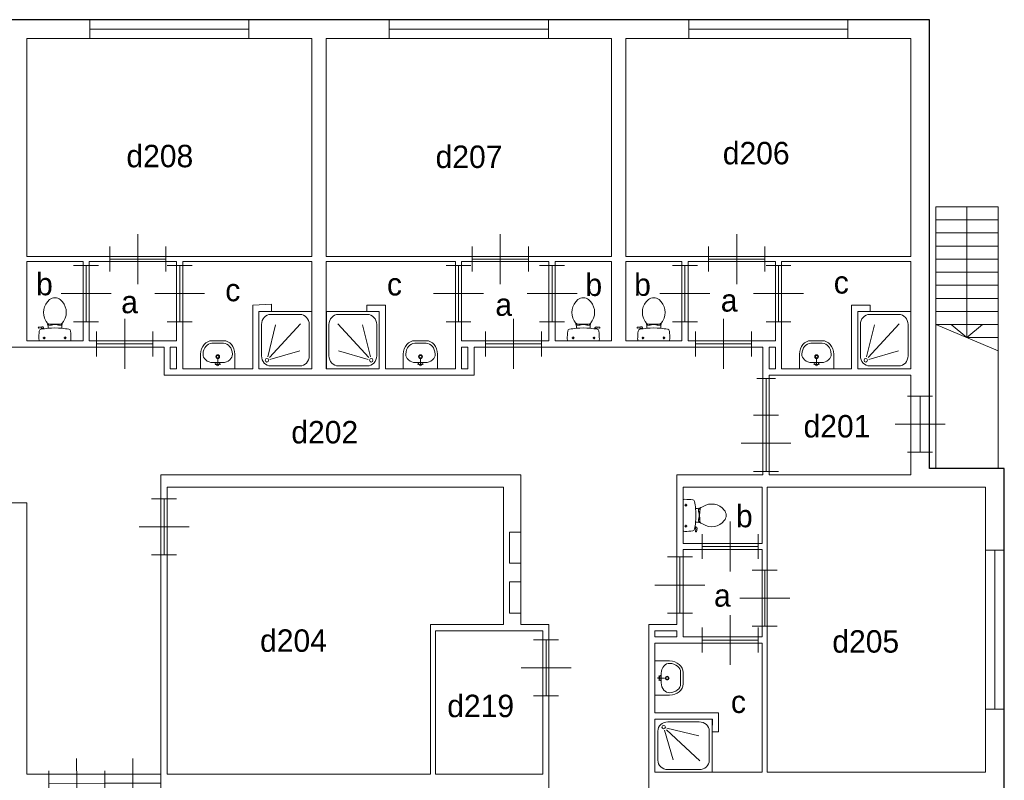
# Model space of a CAD drawing. Header units: millimetres. Extents: x -17 to 226, y -19 to 65.
# Tile 18 of 62: x 36 to 52, y 34 to 46. Entities that reach past the tile are written whole.
import ezdxf
from ezdxf.enums import TextEntityAlignment as Align

# ---------------------------------------------------------------- set-up
doc = ezdxf.new("R2010")
doc.units = ezdxf.units.MM
for name, color, linetype in [('BINNENMUUR', 7, 'Continuous'), ('BOUWKUNDE', 7, 'Continuous'), ('BUITENMUUR', 7, 'Continuous'), ('EILAND', 7, 'Continuous'), ('LABEL', 7, 'Continuous'), ('SANITAIR', 7, 'Continuous'), ('TRAP', 7, 'Continuous')]:
    doc.layers.add(name, color=color, linetype=linetype)
doc.styles.add('dgn000', font='dgn000.shx')

# ---------------------------------------------------------------- blocks, each defined once
blk = doc.blocks.new('TOIL2B15')
at = {"layer": 'SANITAIR', "color": 1, "linetype": 'Continuous', "lineweight": 0}
for p, q in [((0, -0.254), (0, 0.242)), ((0.045, 0.137), (0.045, 0.178)), ((0.066, 0.157), (0.024, 0.157)), ((0.2, 0.105), (0.23, 0.105)), ((0.271, 0.095), (0.25, 0.095)), ((0.25, 0.095), (0.25, 0.051)), ((0.25, 0.061), (0.268, 0.061)), ((0.25, 0.051), (0.267, 0.051)), ((0.255, 0.051), (0.255, 0.029)), ((0.255, 0.029), (0.26, 0.029)), ((0.26, 0.029), (0.26, -0.041)), ((0.23, -0.117), (0.2, -0.117)), ((0.25, -0.063), (0.266, -0.063)), ((0.25, -0.107), (0.25, -0.063)), ((0.25, -0.073), (0.267, -0.073)), ((0.27, -0.107), (0.25, -0.107)), ((0.255, -0.041), (0.26, -0.041)), ((0.255, -0.063), (0.255, -0.041)), ((0.065, -0.179), (0.025, -0.179)), ((0.045, -0.199), (0.045, -0.158)), ((0.197, -0.217), (0.187, -0.214)), ((0.192, -0.184), (0.206, -0.189)), ((0.202, -0.187), (0.196, -0.216)), ((0.205, -0.228), (0.2, -0.265)), ((0.204, -0.27), (0.21, -0.272)), ((0.216, -0.268), (0.224, -0.216))]:
    blk.add_line(p, q, dxfattribs=at)
at = {"layer": 'SANITAIR', "color": 1, "linetype": 'Continuous', "lineweight": 0, "flags": 128}
for points in [[(0, 0.242, -0.172952), (0.028, 0.251)], [(0.028, 0.251, -0.027631), (0.155, 0.244)], [(0.155, 0.244, -0.329555), (0.184, 0.217)], [(0.184, 0.217, -0.0236), (0.2, 0.105)], [(0.321, 0.138, -0.373743), (0.66, 0.079)], [(0.2, 0.104, -0.046301), (0.2, -0.117)], [(0.303, 0.127, -0.14875), (0.231, 0.105)], [(0.27, -0.107, -0.055188), (0.272, 0.097)], [(0.272, 0.097, -0.201836), (0.28, 0.11)], [(0.303, 0.127, -0.012002), (0.321, 0.138)], [(0.66, 0.079, -0.355306), (0.66, -0.091)], [(0.2, -0.117, -0.023676), (0.184, -0.23)], [(0.231, -0.117, -0.14875), (0.303, -0.139)], [(0.278, -0.121, -0.205811), (0.27, -0.107)], [(0.321, -0.15, -0.012002), (0.303, -0.139)], [(0.66, -0.091, -0.373743), (0.321, -0.15)], [(0.028, -0.264, -0.172952), (0, -0.254)], [(0.155, -0.257, -0.02771), (0.028, -0.264)], [(0.184, -0.23, -0.329382), (0.155, -0.257)], [(0.197, -0.217, -0.390563), (0.205, -0.228)], [(0.204, -0.271, -0.371321), (0.2, -0.265)], [(0.207, -0.189, -0.376626), (0.224, -0.217)], [(0.217, -0.268, -0.451842), (0.21, -0.272)]]:
    blk.add_lwpolyline(points, format="xyb", dxfattribs=at)
at = {"layer": 'SANITAIR', "color": 1, "linetype": 'Continuous', "lineweight": 0}
for centre in [(0.045, 0.157), (0.045, -0.179)]:
    blk.add_circle(centre, 0.012, dxfattribs=at)
blk = doc.blocks.new('DGN_COMPLEXSHAPE26')
at = {"layer": 'SANITAIR', "color": 1, "linetype": 'Continuous', "lineweight": 0}
for p, q in [((46.81, 35.501), (46.81, 35.502)), ((46.81, 35.319), (46.81, 35.501)), ((46.81, 35.318), (46.81, 35.319))]:
    blk.add_line(p, q, dxfattribs=at)
for centre, major_axis, start_param, end_param in [((46.63, 35.506), (-0.18, 0.002), 3.126058, 4.696849), ((46.63, 35.314), (0.18, 0.002), 4.727929, 6.29872)]:
    blk.add_ellipse(centre, major_axis=major_axis, ratio=0.771034, start_param=start_param, end_param=end_param, dxfattribs=at)
blk = doc.blocks.new('DGN_COMPLEXSHAPE27')
at = {"layer": 'SANITAIR', "color": 1, "linetype": 'Continuous', "lineweight": 0}
for p, q in [((46.4, 35.685), (46.635, 35.685)), ((46.4, 35.135), (46.4, 35.685)), ((46.635, 35.685), (46.635, 35.685)), ((46.85, 35.501), (46.85, 35.501)), ((46.85, 35.501), (46.85, 35.319)), ((46.85, 35.319), (46.85, 35.319)), ((46.635, 35.135), (46.4, 35.135)), ((46.635, 35.135), (46.635, 35.135))]:
    blk.add_line(p, q, dxfattribs=at)
for centre, major_axis, start_param, end_param in [((46.63, 35.506), (-0.22, 0.002), 3.126171, 4.696962), ((46.63, 35.314), (-0.22, -0.002), 1.586223, 3.157014)]:
    blk.add_ellipse(centre, major_axis=major_axis, ratio=0.812595, start_param=start_param, end_param=end_param, dxfattribs=at)
blk = doc.blocks.new('WASTB13')
at = {"layer": 'SANITAIR', "color": 1, "linetype": 'Continuous', "lineweight": 0}
for p, q in [((0.064, 0.037), (0.089, 0.029)), ((0.065, 0), (0.082, 0.045)), ((0.065, 0), (0.153, 0)), ((0.065, 0), (0.082, -0.045)), ((0.1, 0.079), (0.1, -0.079)), ((0.064, -0.037), (0.089, -0.029))]:
    blk.add_line(p, q, dxfattribs=at)
for centre, radius in [((0.065, 0), 0.0175), ((0.195, 0), 0.03), ((0.195, 0), 0.02)]:
    blk.add_circle(centre, radius, dxfattribs=at)
for centre, major_axis, start_param, end_param in [((0.21, 0.096), (-0.04, -0.136), 3.285304, 5.05863), ((0.21, -0.096), (-0.04, 0.136), 1.224555, 2.997882)]:
    blk.add_ellipse(centre, major_axis=major_axis, ratio=0.751905, start_param=start_param, end_param=end_param, dxfattribs=at)
for name in ['DGN_COMPLEXSHAPE27', 'DGN_COMPLEXSHAPE26']:
    blk.add_blockref(name, (-46.4, -35.41), dxfattribs=at)
blk = doc.blocks.new('DOUCHE15')
at = {"layer": 'SANITAIR', "color": 1, "linetype": 'Continuous', "lineweight": 0}
for p, q in [((0.191, -0.141), (0.705, -0.269)), ((0.71, -0.042), (0.206, -0.042)), ((0.046, -0.191), (0.046, -0.659)), ((0.152, -0.178), (0.289, -0.654)), ((0.718, -0.666), (0.182, -0.169)), ((0.87, -0.659), (0.87, -0.191)), ((0.206, -0.808), (0.71, -0.808))]:
    blk.add_line(p, q, dxfattribs=at)
at = {"layer": 'SANITAIR', "color": 1, "linetype": 'Continuous', "lineweight": 0, "flags": 128}
blk.add_lwpolyline([(0, -0.85), (0, 0), (0.916, 0), (0.916, -0.85), (0, -0.85)], dxfattribs=at)
at = {"layer": 'SANITAIR', "color": 1, "linetype": 'Continuous', "lineweight": 0}
for centre, major_axis, start_param, end_param in [((0.206, -0.191), (0.16, 0), 1.570796, 3.141593), ((0.71, -0.191), (0.16, 0), 0, 1.570796), ((0.206, -0.659), (-0.16, 0), 0, 1.570796), ((0.71, -0.659), (-0.16, 0), 1.570796, 3.141593)]:
    blk.add_ellipse(centre, major_axis=major_axis, ratio=0.927948, start_param=start_param, end_param=end_param, dxfattribs=at)
blk.add_ellipse((0.138, -0.127), major_axis=(0.0288, 0), ratio=0.927948, dxfattribs=at)
blk = doc.blocks.new('DOUCHE25')
at = {"layer": 'SANITAIR', "color": 1, "linetype": 'Continuous', "lineweight": 0}
for p, q in [((0.191, 0.872), (0.658, 0.872)), ((0.042, 0.207), (0.042, 0.711)), ((0.141, 0.192), (0.268, 0.707)), ((0.666, 0.72), (0.169, 0.183)), ((0.807, 0.711), (0.807, 0.207)), ((0.177, 0.152), (0.654, 0.29)), ((0.658, 0.046), (0.191, 0.046))]:
    blk.add_line(p, q, dxfattribs=at)
at = {"layer": 'SANITAIR', "color": 1, "linetype": 'Continuous', "lineweight": 0, "flags": 128}
blk.add_lwpolyline([(0, 0.918), (0, 0), (0.849, 0), (0.849, 0.918), (0, 0.918)], dxfattribs=at)
at = {"layer": 'SANITAIR', "color": 1, "linetype": 'Continuous', "lineweight": 0}
for centre, major_axis, start_param, end_param in [((0.191, 0.711), (0, 0.161), 0, 1.570796), ((0.658, 0.711), (0, 0.161), 4.712389, 6.283185), ((0.191, 0.207), (0, -0.161), 4.712389, 6.283185), ((0.658, 0.207), (0, -0.161), 0, 1.570796)]:
    blk.add_ellipse(centre, major_axis=major_axis, ratio=0.924837, start_param=start_param, end_param=end_param, dxfattribs=at)
blk.add_ellipse((0.128, 0.138), major_axis=(0, -0.0289), ratio=0.924837, dxfattribs=at)
blk = doc.blocks.new('DGN_COMPLEXSHAPE46')
at = {"layer": 'SANITAIR', "color": 1, "linetype": 'Continuous', "lineweight": 0}
for p, q in [((48.898, 40.78), (48.899, 40.78)), ((48.899, 40.78), (49.081, 40.78)), ((49.081, 40.78), (49.082, 40.78))]:
    blk.add_line(p, q, dxfattribs=at)
for centre, major_axis, start_param, end_param in [((48.894, 40.6), (0.002, 0.18), 6.267651, 7.838442), ((49.086, 40.6), (0.002, -0.18), 1.586336, 3.157127)]:
    blk.add_ellipse(centre, major_axis=major_axis, ratio=0.771034, start_param=start_param, end_param=end_param, dxfattribs=at)
blk = doc.blocks.new('DGN_COMPLEXSHAPE47')
at = {"layer": 'SANITAIR', "color": 1, "linetype": 'Continuous', "lineweight": 0}
for p, q in [((49.081, 40.82), (48.899, 40.82)), ((48.899, 40.82), (48.899, 40.82)), ((49.081, 40.82), (49.081, 40.82)), ((48.715, 40.605), (48.715, 40.605)), ((48.715, 40.605), (48.715, 40.37)), ((49.265, 40.37), (49.265, 40.605)), ((49.265, 40.605), (49.265, 40.605)), ((48.715, 40.37), (49.265, 40.37))]:
    blk.add_line(p, q, dxfattribs=at)
for centre, major_axis, start_param, end_param in [((48.894, 40.6), (-0.002, -0.22), 3.126171, 4.696962), ((49.086, 40.6), (0.002, -0.22), 1.586223, 3.157014)]:
    blk.add_ellipse(centre, major_axis=major_axis, ratio=0.812595, start_param=start_param, end_param=end_param, dxfattribs=at)
blk = doc.blocks.new('WASTB23')
at = {"layer": 'SANITAIR', "color": 1, "linetype": 'Continuous', "lineweight": 0}
for p, q in [((0.079, 0.1), (-0.079, 0.1)), ((0, 0.065), (-0.045, 0.082)), ((-0.037, 0.064), (-0.029, 0.089)), ((0, 0.065), (0, 0.153)), ((0, 0.065), (0.045, 0.082)), ((0.037, 0.064), (0.029, 0.089))]:
    blk.add_line(p, q, dxfattribs=at)
for centre, radius in [((0, 0.195), 0.03), ((0, 0.195), 0.02), ((0, 0.065), 0.0175)]:
    blk.add_circle(centre, radius, dxfattribs=at)
for centre, major_axis, start_param, end_param in [((-0.096, 0.21), (0.136, -0.04), 3.285304, 5.05863), ((0.096, 0.21), (-0.136, -0.04), 1.224555, 2.997882)]:
    blk.add_ellipse(centre, major_axis=major_axis, ratio=0.751905, start_param=start_param, end_param=end_param, dxfattribs=at)
for name in ['DGN_COMPLEXSHAPE47', 'DGN_COMPLEXSHAPE46']:
    blk.add_blockref(name, (-48.99, -40.37), dxfattribs=at)
blk = doc.blocks.new('TOIL2B25')
at = {"layer": 'SANITAIR', "color": 1, "linetype": 'Continuous', "lineweight": 0}
for p, q in [((-0.27, 0.204), (-0.272, 0.21)), ((-0.268, 0.216), (-0.216, 0.224)), ((-0.228, 0.205), (-0.265, 0.2)), ((-0.217, 0.197), (-0.214, 0.187)), ((-0.187, 0.202), (-0.216, 0.196)), ((-0.184, 0.192), (-0.189, 0.206)), ((-0.117, 0.23), (-0.117, 0.2)), ((-0.107, 0.27), (-0.107, 0.25)), ((-0.107, 0.25), (-0.063, 0.25)), ((-0.073, 0.25), (-0.073, 0.267)), ((-0.063, 0.25), (-0.063, 0.266)), ((-0.063, 0.255), (-0.041, 0.255)), ((0.029, 0.26), (-0.041, 0.26)), ((-0.041, 0.255), (-0.041, 0.26)), ((0.029, 0.255), (0.029, 0.26)), ((0.051, 0.255), (0.029, 0.255)), ((0.051, 0.25), (0.051, 0.267)), ((0.095, 0.25), (0.051, 0.25)), ((0.061, 0.25), (0.061, 0.268)), ((0.095, 0.271), (0.095, 0.25)), ((0.105, 0.2), (0.105, 0.23)), ((-0.254, 0), (0.242, 0)), ((-0.199, 0.045), (-0.158, 0.045)), ((-0.179, 0.065), (-0.179, 0.025)), ((0.137, 0.045), (0.178, 0.045)), ((0.157, 0.066), (0.157, 0.024))]:
    blk.add_line(p, q, dxfattribs=at)
for centre in [(-0.179, 0.045), (0.157, 0.045)]:
    blk.add_circle(centre, 0.012, dxfattribs=at)
for centre, radius, start, end in [((0.074, 0.456), 0.263, 129.1208, 211.0923), ((-0.006, 0.555), 0.135, 50.8792, 129.1208), ((-0.087, 0.456), 0.263, 328.9077, 50.8792), ((0.235, 0.553), 0.45, 211.0923, 213.8429), ((-0.247, 0.553), 0.45, 326.1571, 328.9077), ((-0.268, 0.212), 0.005, 98.4779, 195.7398), ((-0.266, 0.205), 0.005, 195.7398, 277.2238), ((-0.223, 0.151), 0.0335, 100.7271, 173.6509), ((-0.006, -0.995), 1.2, 95.3019, 100.7271), ((-0.227, 0.195), 0.01, 11.8886, 97.2238), ((-0.213, 0.2), 0.025, 15.9272, 98.4779), ((-0.246, 0.231), 0.129, 0, 33.8429), ((-0.105, 0.29), 0.02, 217.7817, 264.3005), ((-0.006, -0.992), 1.198, 84.6981, 95.3019), ((-0.015, 1.191), 0.926, 264.3005, 276.9358), ((0.094, 0.292), 0.02, 276.9358, 322.58), ((0.234, 0.231), 0.129, 146.1571, 180), ((-0.006, -0.995), 1.2, 79.2904, 84.6981), ((0.211, 0.151), 0.034, 6.3309, 79.2904), ((0.886, 0.028), 1.15, 173.6509, 180), ((-0.22, 0.027), 0.0434, 178.9808, 218.2302), ((0.208, 0.027), 0.0434, 321.7698, 1.0192), ((-0.899, 0.028), 1.15, 0, 6.3309)]:
    blk.add_arc(centre, radius, start, end, dxfattribs=at)
blk = doc.blocks.new('DOUCHE26')
at = {"layer": 'SANITAIR', "color": 1, "linetype": 'Continuous', "lineweight": 0}
for p, q in [((-0.191, 0.872), (-0.658, 0.872)), ((-0.807, 0.711), (-0.807, 0.207)), ((-0.666, 0.72), (-0.169, 0.183)), ((-0.141, 0.192), (-0.268, 0.707)), ((-0.042, 0.207), (-0.042, 0.711)), ((-0.177, 0.152), (-0.654, 0.29)), ((-0.658, 0.046), (-0.191, 0.046))]:
    blk.add_line(p, q, dxfattribs=at)
at = {"layer": 'SANITAIR', "color": 1, "linetype": 'Continuous', "lineweight": 0, "flags": 128}
blk.add_lwpolyline([(0, 0.918), (0, 0), (-0.849, 0), (-0.849, 0.918), (0, 0.918)], dxfattribs=at)
at = {"layer": 'SANITAIR', "color": 1, "linetype": 'Continuous', "lineweight": 0}
for centre, major_axis, start_param, end_param in [((-0.658, 0.711), (0, 0.161), 0, 1.570796), ((-0.191, 0.711), (0, 0.161), 4.712389, 6.283185), ((-0.658, 0.207), (0, 0.161), 1.570796, 3.141593), ((-0.191, 0.207), (0, -0.161), 0, 1.570796)]:
    blk.add_ellipse(centre, major_axis=major_axis, ratio=0.924837, start_param=start_param, end_param=end_param, dxfattribs=at)
blk.add_ellipse((-0.128, 0.138), major_axis=(0, -0.0289), ratio=0.924837, dxfattribs=at)
blk = doc.blocks.new('DGN_COMPLEXSHAPE48')
at = {"layer": 'SANITAIR', "color": 1, "linetype": 'Continuous', "lineweight": 0}
for p, q in [((42.549, 40.78), (42.548, 40.78)), ((42.731, 40.78), (42.549, 40.78)), ((42.732, 40.78), (42.731, 40.78))]:
    blk.add_line(p, q, dxfattribs=at)
for centre, major_axis, start_param, end_param in [((42.544, 40.6), (-0.002, -0.18), 3.126058, 4.696849), ((42.736, 40.6), (-0.002, 0.18), 4.727929, 6.29872)]:
    blk.add_ellipse(centre, major_axis=major_axis, ratio=0.771034, start_param=start_param, end_param=end_param, dxfattribs=at)
blk = doc.blocks.new('DGN_COMPLEXSHAPE49')
at = {"layer": 'SANITAIR', "color": 1, "linetype": 'Continuous', "lineweight": 0}
for p, q in [((42.549, 40.82), (42.549, 40.82)), ((42.549, 40.82), (42.731, 40.82)), ((42.731, 40.82), (42.731, 40.82)), ((42.365, 40.37), (42.365, 40.605)), ((42.365, 40.605), (42.365, 40.605)), ((42.915, 40.605), (42.915, 40.605)), ((42.915, 40.605), (42.915, 40.37)), ((42.915, 40.37), (42.365, 40.37))]:
    blk.add_line(p, q, dxfattribs=at)
for centre, major_axis, start_param, end_param in [((42.544, 40.6), (-0.002, -0.22), 3.126171, 4.696962), ((42.736, 40.6), (0.002, -0.22), 1.586223, 3.157014)]:
    blk.add_ellipse(centre, major_axis=major_axis, ratio=0.812595, start_param=start_param, end_param=end_param, dxfattribs=at)
blk = doc.blocks.new('WASTB24')
at = {"layer": 'SANITAIR', "color": 1, "linetype": 'Continuous', "lineweight": 0}
for p, q in [((-0.079, 0.1), (0.079, 0.1)), ((0, 0.065), (-0.045, 0.082)), ((-0.037, 0.064), (-0.029, 0.089)), ((0, 0.065), (0, 0.153)), ((0, 0.065), (0.045, 0.082)), ((0.037, 0.064), (0.029, 0.089))]:
    blk.add_line(p, q, dxfattribs=at)
for centre, radius in [((0, 0.195), 0.03), ((0, 0.195), 0.02), ((0, 0.065), 0.0175)]:
    blk.add_circle(centre, radius, dxfattribs=at)
for centre, major_axis, start_param, end_param in [((-0.096, 0.21), (0.136, -0.04), 3.285304, 5.05863), ((0.096, 0.21), (-0.136, -0.04), 1.224555, 2.997882)]:
    blk.add_ellipse(centre, major_axis=major_axis, ratio=0.751905, start_param=start_param, end_param=end_param, dxfattribs=at)
for name in ['DGN_COMPLEXSHAPE49', 'DGN_COMPLEXSHAPE48']:
    blk.add_blockref(name, (-42.64, -40.37), dxfattribs=at)
blk = doc.blocks.new('TOIL2B26')
at = {"layer": 'SANITAIR', "color": 1, "linetype": 'Continuous', "lineweight": 0}
for p, q in [((-0.105, 0.2), (-0.105, 0.23)), ((-0.095, 0.271), (-0.095, 0.25)), ((-0.095, 0.25), (-0.051, 0.25)), ((-0.061, 0.25), (-0.061, 0.268)), ((-0.051, 0.25), (-0.051, 0.267)), ((-0.051, 0.255), (-0.029, 0.255)), ((-0.029, 0.255), (-0.029, 0.26)), ((-0.029, 0.26), (0.041, 0.26)), ((0.041, 0.255), (0.041, 0.26)), ((0.063, 0.255), (0.041, 0.255)), ((0.063, 0.25), (0.063, 0.266)), ((0.107, 0.25), (0.063, 0.25)), ((0.073, 0.25), (0.073, 0.267)), ((0.107, 0.27), (0.107, 0.25)), ((0.117, 0.23), (0.117, 0.2)), ((0.184, 0.192), (0.189, 0.206)), ((0.187, 0.202), (0.216, 0.196)), ((0.217, 0.197), (0.214, 0.187)), ((0.268, 0.216), (0.216, 0.224)), ((0.228, 0.205), (0.265, 0.2)), ((0.27, 0.204), (0.272, 0.21)), ((0.254, 0), (-0.242, 0)), ((-0.137, 0.045), (-0.178, 0.045)), ((-0.157, 0.066), (-0.157, 0.024)), ((0.199, 0.045), (0.158, 0.045)), ((0.179, 0.065), (0.179, 0.025))]:
    blk.add_line(p, q, dxfattribs=at)
at = {"layer": 'SANITAIR', "color": 1, "linetype": 'Continuous', "lineweight": 0, "flags": 128}
for points in [[(-0.138, 0.321, -0.373743), (-0.079, 0.66)], [(-0.079, 0.66, -0.355306), (0.091, 0.66)], [(0.091, 0.66, -0.373743), (0.15, 0.321)], [(-0.127, 0.303, -0.012002), (-0.138, 0.321)], [(0.15, 0.321, -0.012002), (0.139, 0.303)], [(-0.244, 0.155, -0.329555), (-0.217, 0.184)], [(-0.217, 0.184, -0.0236), (-0.105, 0.2)], [(-0.127, 0.303, -0.14875), (-0.105, 0.231)], [(-0.097, 0.272, -0.201836), (-0.11, 0.28)], [(-0.104, 0.2, -0.046301), (0.117, 0.2)], [(0.107, 0.27, -0.055188), (-0.097, 0.272)], [(0.121, 0.278, -0.205811), (0.107, 0.27)], [(0.117, 0.231, -0.14875), (0.139, 0.303)], [(0.117, 0.2, -0.023676), (0.23, 0.184)], [(0.189, 0.207, -0.376626), (0.217, 0.224)], [(0.217, 0.197, -0.390563), (0.228, 0.205)], [(0.23, 0.184, -0.329382), (0.257, 0.155)], [(0.271, 0.204, -0.371321), (0.265, 0.2)], [(0.268, 0.217, -0.451842), (0.272, 0.21)], [(-0.251, 0.028, -0.027631), (-0.244, 0.155)], [(-0.242, 0, -0.172952), (-0.251, 0.028)], [(0.264, 0.028, -0.172952), (0.254, 0)], [(0.257, 0.155, -0.02771), (0.264, 0.028)]]:
    blk.add_lwpolyline(points, format="xyb", dxfattribs=at)
at = {"layer": 'SANITAIR', "color": 1, "linetype": 'Continuous', "lineweight": 0}
for centre in [(-0.157, 0.045), (0.179, 0.045)]:
    blk.add_circle(centre, 0.012, dxfattribs=at)
blk = doc.blocks.new('DOUCHE28')
at = {"layer": 'SANITAIR', "color": 1, "linetype": 'Continuous', "lineweight": 0}
for p, q in [((0.191, 0.872), (0.658, 0.872)), ((0.042, 0.207), (0.042, 0.711)), ((0.141, 0.192), (0.268, 0.707)), ((0.666, 0.72), (0.169, 0.183)), ((0.807, 0.711), (0.807, 0.207)), ((0.177, 0.152), (0.654, 0.29)), ((0.658, 0.046), (0.191, 0.046))]:
    blk.add_line(p, q, dxfattribs=at)
at = {"layer": 'SANITAIR', "color": 1, "linetype": 'Continuous', "lineweight": 0, "flags": 128}
blk.add_lwpolyline([(0, 0.918), (0, 0), (0.849, 0), (0.849, 0.918), (0, 0.918)], dxfattribs=at)
at = {"layer": 'SANITAIR', "color": 1, "linetype": 'Continuous', "lineweight": 0}
for centre, major_axis, start_param, end_param in [((0.191, 0.711), (0, 0.161), 0, 1.570796), ((0.658, 0.711), (0, 0.161), 4.712389, 6.283185), ((0.191, 0.207), (0, -0.161), 4.712389, 6.283185), ((0.658, 0.207), (0, -0.161), 0, 1.570796)]:
    blk.add_ellipse(centre, major_axis=major_axis, ratio=0.924837, start_param=start_param, end_param=end_param, dxfattribs=at)
blk.add_ellipse((0.128, 0.138), major_axis=(0, -0.0289), ratio=0.924837, dxfattribs=at)
blk = doc.blocks.new('DGN_COMPLEXSHAPE52')
at = {"layer": 'SANITAIR', "color": 1, "linetype": 'Continuous', "lineweight": 0}
for p, q in [((39.298, 40.78), (39.299, 40.78)), ((39.299, 40.78), (39.481, 40.78)), ((39.481, 40.78), (39.482, 40.78))]:
    blk.add_line(p, q, dxfattribs=at)
for centre, major_axis, start_param, end_param in [((39.294, 40.6), (0.002, 0.18), 6.267651, 7.838442), ((39.486, 40.6), (0.002, -0.18), 1.586336, 3.157127)]:
    blk.add_ellipse(centre, major_axis=major_axis, ratio=0.771034, start_param=start_param, end_param=end_param, dxfattribs=at)
blk = doc.blocks.new('DGN_COMPLEXSHAPE53')
at = {"layer": 'SANITAIR', "color": 1, "linetype": 'Continuous', "lineweight": 0}
for p, q in [((39.481, 40.82), (39.299, 40.82)), ((39.299, 40.82), (39.299, 40.82)), ((39.481, 40.82), (39.481, 40.82)), ((39.115, 40.605), (39.115, 40.605)), ((39.115, 40.605), (39.115, 40.37)), ((39.665, 40.37), (39.665, 40.605)), ((39.665, 40.605), (39.665, 40.605)), ((39.115, 40.37), (39.665, 40.37))]:
    blk.add_line(p, q, dxfattribs=at)
for centre, major_axis, start_param, end_param in [((39.294, 40.6), (-0.002, -0.22), 3.126171, 4.696962), ((39.486, 40.6), (0.002, -0.22), 1.586223, 3.157014)]:
    blk.add_ellipse(centre, major_axis=major_axis, ratio=0.812595, start_param=start_param, end_param=end_param, dxfattribs=at)
blk = doc.blocks.new('WASTB26')
at = {"layer": 'SANITAIR', "color": 1, "linetype": 'Continuous', "lineweight": 0}
for p, q in [((0.079, 0.1), (-0.079, 0.1)), ((0, 0.065), (-0.045, 0.082)), ((-0.037, 0.064), (-0.029, 0.089)), ((0, 0.065), (0, 0.153)), ((0, 0.065), (0.045, 0.082)), ((0.037, 0.064), (0.029, 0.089))]:
    blk.add_line(p, q, dxfattribs=at)
for centre, radius in [((0, 0.195), 0.03), ((0, 0.195), 0.02), ((0, 0.065), 0.0175)]:
    blk.add_circle(centre, radius, dxfattribs=at)
for centre, major_axis, start_param, end_param in [((-0.096, 0.21), (0.136, -0.04), 3.285304, 5.05863), ((0.096, 0.21), (-0.136, -0.04), 1.224555, 2.997882)]:
    blk.add_ellipse(centre, major_axis=major_axis, ratio=0.751905, start_param=start_param, end_param=end_param, dxfattribs=at)
for name in ['DGN_COMPLEXSHAPE53', 'DGN_COMPLEXSHAPE52']:
    blk.add_blockref(name, (-39.39, -40.37), dxfattribs=at)
blk = doc.blocks.new('TOIL2B28')
at = {"layer": 'SANITAIR', "color": 1, "linetype": 'Continuous', "lineweight": 0}
for p, q in [((-0.27, 0.204), (-0.272, 0.21)), ((-0.268, 0.216), (-0.216, 0.224)), ((-0.228, 0.205), (-0.265, 0.2)), ((-0.217, 0.197), (-0.214, 0.187)), ((-0.187, 0.202), (-0.216, 0.196)), ((-0.184, 0.192), (-0.189, 0.206)), ((-0.117, 0.23), (-0.117, 0.2)), ((-0.107, 0.27), (-0.107, 0.25)), ((-0.107, 0.25), (-0.063, 0.25)), ((-0.073, 0.25), (-0.073, 0.267)), ((-0.063, 0.25), (-0.063, 0.266)), ((-0.063, 0.255), (-0.041, 0.255)), ((0.029, 0.26), (-0.041, 0.26)), ((-0.041, 0.255), (-0.041, 0.26)), ((0.029, 0.255), (0.029, 0.26)), ((0.051, 0.255), (0.029, 0.255)), ((0.051, 0.25), (0.051, 0.267)), ((0.095, 0.25), (0.051, 0.25)), ((0.061, 0.25), (0.061, 0.268)), ((0.095, 0.271), (0.095, 0.25)), ((0.105, 0.2), (0.105, 0.23)), ((-0.254, 0), (0.242, 0)), ((-0.199, 0.045), (-0.158, 0.045)), ((-0.179, 0.065), (-0.179, 0.025)), ((0.137, 0.045), (0.178, 0.045)), ((0.157, 0.066), (0.157, 0.024))]:
    blk.add_line(p, q, dxfattribs=at)
for centre in [(-0.179, 0.045), (0.157, 0.045)]:
    blk.add_circle(centre, 0.012, dxfattribs=at)
for centre, radius, start, end in [((0.074, 0.456), 0.263, 129.1208, 211.0923), ((-0.006, 0.555), 0.135, 50.8792, 129.1208), ((-0.087, 0.456), 0.263, 328.9077, 50.8792), ((0.235, 0.553), 0.45, 211.0923, 213.8429), ((-0.247, 0.553), 0.45, 326.1571, 328.9077), ((-0.268, 0.212), 0.005, 98.4779, 195.7398), ((-0.266, 0.205), 0.005, 195.7398, 277.2238), ((-0.223, 0.151), 0.0335, 100.7271, 173.6509), ((-0.006, -0.995), 1.2, 95.3019, 100.7271), ((-0.227, 0.195), 0.01, 11.8886, 97.2238), ((-0.213, 0.2), 0.025, 15.9272, 98.4779), ((-0.246, 0.231), 0.129, 0, 33.8429), ((-0.105, 0.29), 0.02, 217.7817, 264.3005), ((-0.006, -0.992), 1.198, 84.6981, 95.3019), ((-0.015, 1.191), 0.926, 264.3005, 276.9358), ((0.094, 0.292), 0.02, 276.9358, 322.58), ((0.234, 0.231), 0.129, 146.1571, 180), ((-0.006, -0.995), 1.2, 79.2904, 84.6981), ((0.211, 0.151), 0.034, 6.3309, 79.2904), ((0.886, 0.028), 1.15, 173.6509, 180), ((-0.22, 0.027), 0.0434, 178.9808, 218.2302), ((0.208, 0.027), 0.0434, 321.7698, 1.0192), ((-0.899, 0.028), 1.15, 0, 6.3309)]:
    blk.add_arc(centre, radius, start, end, dxfattribs=at)
blk = doc.blocks.new('20412')
at = {"layer": 'BOUWKUNDE', "color": 1, "linetype": 'Continuous', "lineweight": 0}
for p, q in [((-0.15, 0), (0.15, 0)), ((0, 0), (0, -2.55)), ((-0.15, -2.55), (0.15, -2.55))]:
    blk.add_line(p, q, dxfattribs=at)
blk = doc.blocks.new('20426')
at = {"layer": 'BOUWKUNDE', "color": 1, "linetype": 'Continuous', "lineweight": 0}
for p, q in [((-2.55, 0.15), (-2.55, -0.15)), ((0, 0), (-2.55, 0)), ((0, 0.15), (0, -0.15))]:
    blk.add_line(p, q, dxfattribs=at)
blk = doc.blocks.new('20427')
at = {"layer": 'BOUWKUNDE', "color": 1, "linetype": 'Continuous', "lineweight": 0}
for p, q in [((-2.55, 0.15), (-2.55, -0.15)), ((0, 0), (-2.55, 0)), ((0, 0.15), (0, -0.15))]:
    blk.add_line(p, q, dxfattribs=at)
blk = doc.blocks.new('20428')
at = {"layer": 'BOUWKUNDE', "color": 1, "linetype": 'Continuous', "lineweight": 0}
for p, q in [((-2.55, 0.15), (-2.55, -0.15)), ((0, 0), (-2.55, 0)), ((0, 0.15), (0, -0.15))]:
    blk.add_line(p, q, dxfattribs=at)
blk = doc.blocks.new('202161')
at = {"layer": 'BOUWKUNDE', "color": 1, "linetype": 'Continuous', "lineweight": 0}
for p, q in [((-0.2, 0), (0.2, 0)), ((0, 0), (0, -0.9)), ((-0.4, -0.45), (0, -0.45)), ((0, -0.45), (0.4, -0.45)), ((-0.2, -0.9), (0.2, -0.9))]:
    blk.add_line(p, q, dxfattribs=at)
at = {"layer": 'BOUWKUNDE', "color": 1, "linetype": 'Continuous', "lineweight": 0, "style": 'dgn000', "flags": 1}
for tag in ['type', 'soort']:
    blk.add_attdef(tag, (44.654, 35.125), '', height=0.36, dxfattribs=at)
blk = doc.blocks.new('202162')
at = {"layer": 'BOUWKUNDE', "color": 1, "linetype": 'Continuous', "lineweight": 0}
for p, q in [((0.45, 0), (0.45, 0.4)), ((0, -0.2), (0, 0.2)), ((0.9, -0.2), (0.9, 0.2)), ((0, 0), (0.9, 0)), ((0.45, -0.4), (0.45, 0))]:
    blk.add_line(p, q, dxfattribs=at)
blk = doc.blocks.new('202163')
at = {"layer": 'BOUWKUNDE', "color": 1, "linetype": 'Continuous', "lineweight": 0}
for p, q in [((0.2, 0.9), (-0.2, 0.9)), ((0, 0), (0, 0.9)), ((0, 0.45), (-0.4, 0.45)), ((0.4, 0.45), (0, 0.45)), ((0.2, 0), (-0.2, 0))]:
    blk.add_line(p, q, dxfattribs=at)
blk = doc.blocks.new('202164')
at = {"layer": 'BOUWKUNDE', "color": 1, "linetype": 'Continuous', "lineweight": 0}
for p, q in [((0.45, 0), (0.45, 0.4)), ((0, -0.2), (0, 0.2)), ((0.9, -0.2), (0.9, 0.2)), ((0, 0), (0.9, 0)), ((0.45, -0.4), (0.45, 0))]:
    blk.add_line(p, q, dxfattribs=at)
blk = doc.blocks.new('202165')
at = {"layer": 'BOUWKUNDE', "color": 1, "linetype": 'Continuous', "lineweight": 0}
for p, q in [((-0.2, 0), (0.2, 0)), ((0, 0), (0, -0.9)), ((-0.4, -0.45), (0, -0.45)), ((0, -0.45), (0.4, -0.45)), ((-0.2, -0.9), (0.2, -0.9))]:
    blk.add_line(p, q, dxfattribs=at)
blk = doc.blocks.new('202166')
at = {"layer": 'BOUWKUNDE', "color": 1, "linetype": 'Continuous', "lineweight": 0}
for p, q in [((0.449, 0.001), (0.448, 0.401)), ((0, -0.2), (0, 0.2)), ((0.898, -0.198), (0.898, 0.202)), ((0, 0), (0.898, 0.002)), ((0.45, -0.399), (0.449, 0.001))]:
    blk.add_line(p, q, dxfattribs=at)
blk = doc.blocks.new('202167')
at = {"layer": 'BOUWKUNDE', "color": 1, "linetype": 'Continuous', "lineweight": 0}
for p, q in [((-0.449, 0.399), (-0.449, -0.001)), ((-0.898, 0.199), (-0.898, -0.201)), ((0, 0.2), (0, -0.2)), ((0, 0), (-0.898, -0.001)), ((-0.449, -0.001), (-0.449, -0.4))]:
    blk.add_line(p, q, dxfattribs=at)
blk = doc.blocks.new('202168')
at = {"layer": 'BOUWKUNDE', "color": 1, "linetype": 'Continuous', "lineweight": 0}
for p, q in [((-0.2, 0), (0.2, 0)), ((0, 0), (0, -0.9)), ((-0.4, -0.45), (0, -0.45)), ((0, -0.45), (0.4, -0.45)), ((-0.2, -0.9), (0.2, -0.9))]:
    blk.add_line(p, q, dxfattribs=at)
at = {"layer": 'BOUWKUNDE', "color": 1, "linetype": 'Continuous', "lineweight": 0, "style": 'dgn000', "flags": 1}
for tag in ['type', 'soort']:
    blk.add_attdef(tag, (50.65, 39.034), '', height=0.36, dxfattribs=at)
blk = doc.blocks.new('202169')
at = {"layer": 'BOUWKUNDE', "color": 1, "linetype": 'Continuous', "lineweight": 0}
for p, q in [((-0.2, 0), (0.2, 0)), ((0, 0), (0, -0.9)), ((-0.4, -0.45), (0, -0.45)), ((0, -0.45), (0.4, -0.45)), ((-0.2, -0.9), (0.2, -0.9))]:
    blk.add_line(p, q, dxfattribs=at)
blk = doc.blocks.new('20461')
at = {"layer": 'BOUWKUNDE', "color": 1, "linetype": 'Continuous', "lineweight": 0}
for p, q in [((-0.15, 0), (0.15, 0)), ((0, 0), (0, -0.59)), ((-0.15, -0.59), (0.15, -0.59))]:
    blk.add_line(p, q, dxfattribs=at)
blk = doc.blocks.new('202170')
at = {"layer": 'BOUWKUNDE', "color": 1, "linetype": 'Continuous', "lineweight": 0}
for p, q in [((-0.2, 0), (0.2, 0)), ((0, 0), (0, -0.9)), ((-0.4, -0.45), (0, -0.45)), ((0, -0.45), (0.4, -0.45)), ((-0.2, -0.9), (0.2, -0.9))]:
    blk.add_line(p, q, dxfattribs=at)
at = {"layer": 'BOUWKUNDE', "color": 1, "linetype": 'Continuous', "lineweight": 0, "style": 'dgn000', "flags": 1}
for tag in ['type', 'soort']:
    blk.add_attdef(tag, (38.53, 37.386), '', height=0.36, dxfattribs=at)
blk = doc.blocks.new('202171')
at = {"layer": 'BOUWKUNDE', "color": 1, "linetype": 'Continuous', "lineweight": 0}
for p, q in [((-0.2, 0), (0.2, 0)), ((0, 0), (0, -0.9)), ((-0.4, -0.45), (0, -0.45)), ((0, -0.45), (0.4, -0.45)), ((-0.2, -0.9), (0.2, -0.9))]:
    blk.add_line(p, q, dxfattribs=at)
at = {"layer": 'BOUWKUNDE', "color": 1, "linetype": 'Continuous', "lineweight": 0, "style": 'dgn000', "flags": 1}
for tag in ['type', 'soort']:
    blk.add_attdef(tag, (43.25, 41.126), '', height=0.36, dxfattribs=at)
blk = doc.blocks.new('202172')
at = {"layer": 'BOUWKUNDE', "color": 1, "linetype": 'Continuous', "lineweight": 0}
for p, q in [((0.45, 0), (0.45, 0.4)), ((0, -0.2), (0, 0.2)), ((0.9, -0.2), (0.9, 0.2)), ((0, 0), (0.9, 0)), ((0.45, -0.4), (0.45, 0))]:
    blk.add_line(p, q, dxfattribs=at)
blk = doc.blocks.new('202173')
at = {"layer": 'BOUWKUNDE', "color": 1, "linetype": 'Continuous', "lineweight": 0}
for p, q in [((0.2, 0.9), (-0.2, 0.9)), ((0, 0), (0, 0.9)), ((0, 0.45), (-0.4, 0.45)), ((0.4, 0.45), (0, 0.45)), ((0.2, 0), (-0.2, 0))]:
    blk.add_line(p, q, dxfattribs=at)
blk = doc.blocks.new('202174')
at = {"layer": 'BOUWKUNDE', "color": 1, "linetype": 'Continuous', "lineweight": 0}
for p, q in [((0.45, 0), (0.45, 0.4)), ((0, -0.2), (0, 0.2)), ((0.9, -0.2), (0.9, 0.2)), ((0, 0), (0.9, 0)), ((0.45, -0.4), (0.45, 0))]:
    blk.add_line(p, q, dxfattribs=at)
blk = doc.blocks.new('202175')
at = {"layer": 'BOUWKUNDE', "color": 1, "linetype": 'Continuous', "lineweight": 0}
for p, q in [((0.45, 0), (0.45, 0.4)), ((0, -0.2), (0, 0.2)), ((0.9, -0.2), (0.9, 0.2)), ((0, 0), (0.9, 0)), ((0.45, -0.4), (0.45, 0))]:
    blk.add_line(p, q, dxfattribs=at)
blk = doc.blocks.new('202176')
at = {"layer": 'BOUWKUNDE', "color": 1, "linetype": 'Continuous', "lineweight": 0}
for p, q in [((-0.2, 0), (0.2, 0)), ((0, 0), (0, -0.9)), ((-0.4, -0.45), (0, -0.45)), ((0, -0.45), (0.4, -0.45)), ((-0.2, -0.9), (0.2, -0.9))]:
    blk.add_line(p, q, dxfattribs=at)
blk = doc.blocks.new('202177')
at = {"layer": 'BOUWKUNDE', "color": 1, "linetype": 'Continuous', "lineweight": 0}
for p, q in [((0.45, 0), (0.45, 0.4)), ((0, -0.2), (0, 0.2)), ((0.9, -0.2), (0.9, 0.2)), ((0, 0), (0.9, 0)), ((0.45, -0.4), (0.45, 0))]:
    blk.add_line(p, q, dxfattribs=at)
blk = doc.blocks.new('202178')
at = {"layer": 'BOUWKUNDE', "color": 1, "linetype": 'Continuous', "lineweight": 0}
for p, q in [((0.2, 0.9), (-0.2, 0.9)), ((0, 0), (0, 0.9)), ((0, 0.45), (-0.4, 0.45)), ((0.4, 0.45), (0, 0.45)), ((0.2, 0), (-0.2, 0))]:
    blk.add_line(p, q, dxfattribs=at)
blk = doc.blocks.new('202179')
at = {"layer": 'BOUWKUNDE', "color": 1, "linetype": 'Continuous', "lineweight": 0}
for p, q in [((0.45, 0), (0.45, 0.4)), ((0, -0.2), (0, 0.2)), ((0.9, -0.2), (0.9, 0.2)), ((0, 0), (0.9, 0)), ((0.45, -0.4), (0.45, 0))]:
    blk.add_line(p, q, dxfattribs=at)
blk = doc.blocks.new('202180')
at = {"layer": 'BOUWKUNDE', "color": 1, "linetype": 'Continuous', "lineweight": 0}
for p, q in [((0.2, 0.9), (-0.2, 0.9)), ((0, 0), (0, 0.9)), ((0, 0.45), (-0.4, 0.45)), ((0.4, 0.45), (0, 0.45)), ((0.2, 0), (-0.2, 0))]:
    blk.add_line(p, q, dxfattribs=at)
blk = doc.blocks.new('202181')
at = {"layer": 'BOUWKUNDE', "color": 1, "linetype": 'Continuous', "lineweight": 0}
for p, q in [((-0.2, 0), (0.2, 0)), ((0, 0), (0, -0.9)), ((-0.4, -0.45), (0, -0.45)), ((0, -0.45), (0.4, -0.45)), ((-0.2, -0.9), (0.2, -0.9))]:
    blk.add_line(p, q, dxfattribs=at)
blk = doc.blocks.new('202182')
at = {"layer": 'BOUWKUNDE', "color": 1, "linetype": 'Continuous', "lineweight": 0}
for p, q in [((0.45, 0), (0.45, 0.4)), ((0, -0.2), (0, 0.2)), ((0.9, -0.2), (0.9, 0.2)), ((0, 0), (0.9, 0)), ((0.45, -0.4), (0.45, 0))]:
    blk.add_line(p, q, dxfattribs=at)
blk = doc.blocks.new('AnonymousCell')
at = {"layer": 'BUITENMUUR', "color": 1, "linetype": 'Continuous', "lineweight": 30, "flags": 128}
blk.add_lwpolyline([(-24.8, -22.985), (26, -22.985), (26, 15.785), (24.8, 15.785), (24.8, 22.985), (-26, 22.985), (-26, -15.785), (-24.8, -15.785), (-24.8, -22.985)], dxfattribs=at)
at = {"layer": 'EILAND', "color": 1, "linetype": 'Continuous', "lineweight": 13, "flags": 128}
for points in [[(12.63, 17.735), (12.73, 17.735), (12.73, 17.385), (12.63, 17.385), (12.63, 17.735)], [(17.3, 17.735), (17.4, 17.735), (17.4, 17.385), (17.3, 17.385), (17.3, 17.735)], [(22.23, 17.735), (22.33, 17.735), (22.33, 17.385), (22.23, 17.385), (22.23, 17.735)], [(20.4, 13.185), (20.75, 13.185), (20.75, 13.085), (20.4, 13.085), (20.4, 13.185)]]:
    blk.add_lwpolyline(points, dxfattribs=at)

msp = doc.modelspace()

# ---------------------------------------------------------------- linework, layer by layer
at = {"layer": 'BINNENMUUR', "color": 1, "linetype": 'Continuous', "lineweight": 13, "flags": 128}
for points in [[(36.33, 45.67), (40.9, 45.67), (40.9, 42.17), (36.33, 42.17), (36.33, 45.67)], [(41.13, 45.67), (45.7, 45.67), (45.7, 42.17), (41.13, 42.17), (41.13, 45.67)], [(45.93, 45.67), (50.5, 45.67), (50.5, 42.17), (46.307, 42.17), (45.93, 42.17), (45.93, 45.67)], [(36.33, 42.09), (37.23, 42.09), (37.23, 40.82), (36.33, 40.82), (36.33, 42.09)], [(37.33, 42.09), (38.73, 42.09), (38.73, 40.82), (37.33, 40.82), (37.33, 42.09)], [(40.9, 42.09), (40.899, 40.37), (40.05, 40.37), (40.05, 41.288), (40.25, 41.288), (40.25, 41.406), (39.95, 41.39), (39.95, 40.37), (38.83, 40.37), (38.83, 42.09), (40.9, 42.09)], [(41.13, 42.09), (43.2, 42.09), (43.2, 40.37), (42.08, 40.37), (42.08, 41.39), (41.78, 41.39), (41.78, 41.29), (41.98, 41.29), (41.98, 40.37), (41.13, 40.37), (41.13, 42.09)], [(43.3, 42.09), (44.7, 42.09), (44.7, 40.82), (43.3, 40.82), (43.3, 42.09)], [(44.8, 42.09), (45.7, 42.09), (45.7, 40.82), (44.8, 40.82), (44.8, 42.09)], [(45.93, 42.09), (46.83, 42.09), (46.83, 40.82), (45.93, 40.82), (45.93, 42.09)], [(46.93, 42.09), (48.33, 42.09), (48.33, 40.82), (46.93, 40.82), (46.93, 42.09)], [(48.43, 42.09), (50.5, 42.09), (50.5, 40.37), (49.65, 40.37), (49.65, 41.29), (49.85, 41.29), (49.85, 41.39), (49.55, 41.39), (49.55, 40.37), (48.43, 40.37), (48.43, 42.09)], [(33.9, 40.72), (38.53, 40.72), (38.53, 40.27), (43.5, 40.27), (43.5, 40.72), (48.13, 40.72), (48.13, 38.67), (46.75, 38.67), (46.75, 36.27), (46.3, 36.27)], [(48.23, 40.27), (50.5, 40.27), (50.5, 38.67), (48.441, 38.67), (48.23, 38.67), (48.23, 40.27)], [(46.3, 36.27), (46.3, 32.571), (44.7, 32.571), (44.7, 36.27), (44.25, 36.27), (44.25, 38.67), (38.48, 38.67), (38.48, 33.87), (36.33, 33.87), (36.33, 38.22), (33.9, 38.22)], [(38.58, 38.47), (43.97, 38.47), (43.97, 36.27), (42.8, 36.27), (42.8, 33.87), (38.58, 33.87), (38.58, 38.47)], [(46.85, 38.47), (48.12, 38.47), (48.12, 37.57), (46.85, 37.57), (46.85, 38.47)], [(51.7, 38.47), (48.2, 38.47), (48.2, 33.9), (51.7, 33.9), (51.7, 38.47)], [(46.85, 37.47), (48.12, 37.47), (48.12, 36.07), (46.85, 36.07), (46.85, 37.47)], [(42.88, 36.17), (44.6, 36.17), (44.6, 33.87), (42.88, 33.87), (42.88, 36.17)], [(48.12, 35.97), (46.4, 35.97), (46.4, 34.85), (47.42, 34.85), (47.42, 34.55), (47.316, 34.55), (47.32, 34.75), (46.4, 34.75), (46.4, 33.9), (48.12, 33.9), (48.12, 35.97)]]:
    msp.add_lwpolyline(points, dxfattribs=at)
at = {"layer": 'TRAP', "color": 1, "linetype": 'Continuous', "lineweight": 0}
for p, q in [((51.4, 42.97), (51.4, 40.87)), ((51.9, 42.76), (50.9, 42.76)), ((51.9, 42.55), (50.9, 42.55)), ((51.9, 42.34), (50.9, 42.34)), ((51.9, 42.13), (50.9, 42.13)), ((51.9, 41.92), (50.9, 41.92)), ((51.9, 41.71), (50.9, 41.71)), ((51.9, 41.5), (50.9, 41.5)), ((51.9, 41.29), (50.9, 41.29)), ((51.9, 41.08), (50.9, 41.08)), ((51.9, 40.66), (50.9, 41.08)), ((51.15, 41.08), (51.4, 40.87)), ((51.65, 41.08), (51.4, 40.87)), ((51.9, 40.87), (51.4, 40.87)), ((44.07, 37.752), (44.25, 37.752)), ((44.07, 37.252), (44.07, 37.752)), ((44.07, 37.252), (44.25, 37.252)), ((44.07, 36.952), (44.25, 36.952)), ((44.07, 36.452), (44.07, 36.952)), ((44.07, 36.452), (44.25, 36.452))]:
    msp.add_line(p, q, dxfattribs=at)
at = {"layer": 'TRAP', "color": 1, "linetype": 'Continuous', "lineweight": 0, "flags": 128}
msp.add_lwpolyline([(51.9, 42.97), (50.9, 42.97), (50.9, 38.77), (51.9, 38.77), (51.9, 42.97)], dxfattribs=at)

# ---------------------------------------------------------------- block references
at = {"color": 1, "linetype": 'Continuous', "lineweight": 0}
for name, p in [('20426', (39.89, 45.82)), ('20427', (44.69, 45.82)), ('20428', (49.49, 45.82)), ('202179', (37.66, 42.13)), ('202174', (43.47, 42.13)), ('202175', (47.26, 42.13)), ('202180', (37.28, 41.126)), ('202181', (38.78, 42.026)), ('202171', (43.25, 42.026)), ('202173', (44.75, 41.126)), ('202178', (46.88, 41.126)), ('202176', (48.38, 42.026)), ('TOIL2B28', (36.786, 40.82)), ('TOIL2B26', (45.244, 40.82)), ('TOIL2B25', (46.386, 40.82)), ('DOUCHE28', (40.05, 40.37)), ('DOUCHE26', (41.98, 40.37)), ('DOUCHE25', (49.65, 40.37)), ('202182', (37.448, 40.77)), ('202172', (43.682, 40.77)), ('202177', (47.048, 40.77)), ('WASTB26', (39.39, 40.37)), ('WASTB24', (42.64, 40.37)), ('WASTB23', (48.99, 40.37)), ('20461', (48.18, 40.215)), ('202168', (50.65, 39.934)), ('202169', (48.18, 39.625)), ('202170', (38.53, 38.286)), ('TOIL2B15', (46.85, 38.026)), ('202164', (47.156, 37.52)), ('20412', (51.85, 37.46)), ('202165', (46.8, 37.352)), ('202163', (48.16, 36.24)), ('202162', (47.156, 36.02)), ('202161', (44.654, 36.025)), ('WASTB13', (46.4, 35.41)), ('DOUCHE15', (46.4, 34.75)), ('202166', (36.68, 33.72)), ('202167', (38.476, 33.723))]:
    msp.add_blockref(name, p, dxfattribs=at)
at = {"layer": 'BUITENMUUR', "color": 1, "linetype": 'Continuous', "lineweight": 30}
msp.add_blockref('AnonymousCell', (26, 22.985), dxfattribs=at)

# ---------------------------------------------------------------- texts
at = {"layer": 'LABEL', "color": 1, "linetype": 'Continuous', "lineweight": 0, "style": 'dgn000'}
for s, p in [('d206', (47.487, 43.83)), ('d208', (37.926, 43.783)), ('d207', (42.883, 43.771)), ('b', (36.478, 41.73)), ('b', (45.285, 41.719)), ('b', (46.066, 41.721)), ('c', (49.266, 41.757)), ('c', (39.511, 41.634)), ('c', (42.103, 41.727)), ('a', (37.842, 41.442)), ('a', (47.455, 41.468)), ('a', (43.841, 41.4)), ('d201', (48.782, 39.449)), ('d202', (40.57, 39.354)), ('b', (47.698, 38.009)), ('a', (47.346, 36.735)), ('d204', (40.069, 36.011)), ('d205', (49.243, 35.998)), ('d219', (43.07, 34.963)), ('c', (47.617, 35.03))]:
    msp.add_text(s, height=0.36, dxfattribs=at).set_placement(p, align=Align.MIDDLE_LEFT)

doc.saveas('drawing.dxf')
